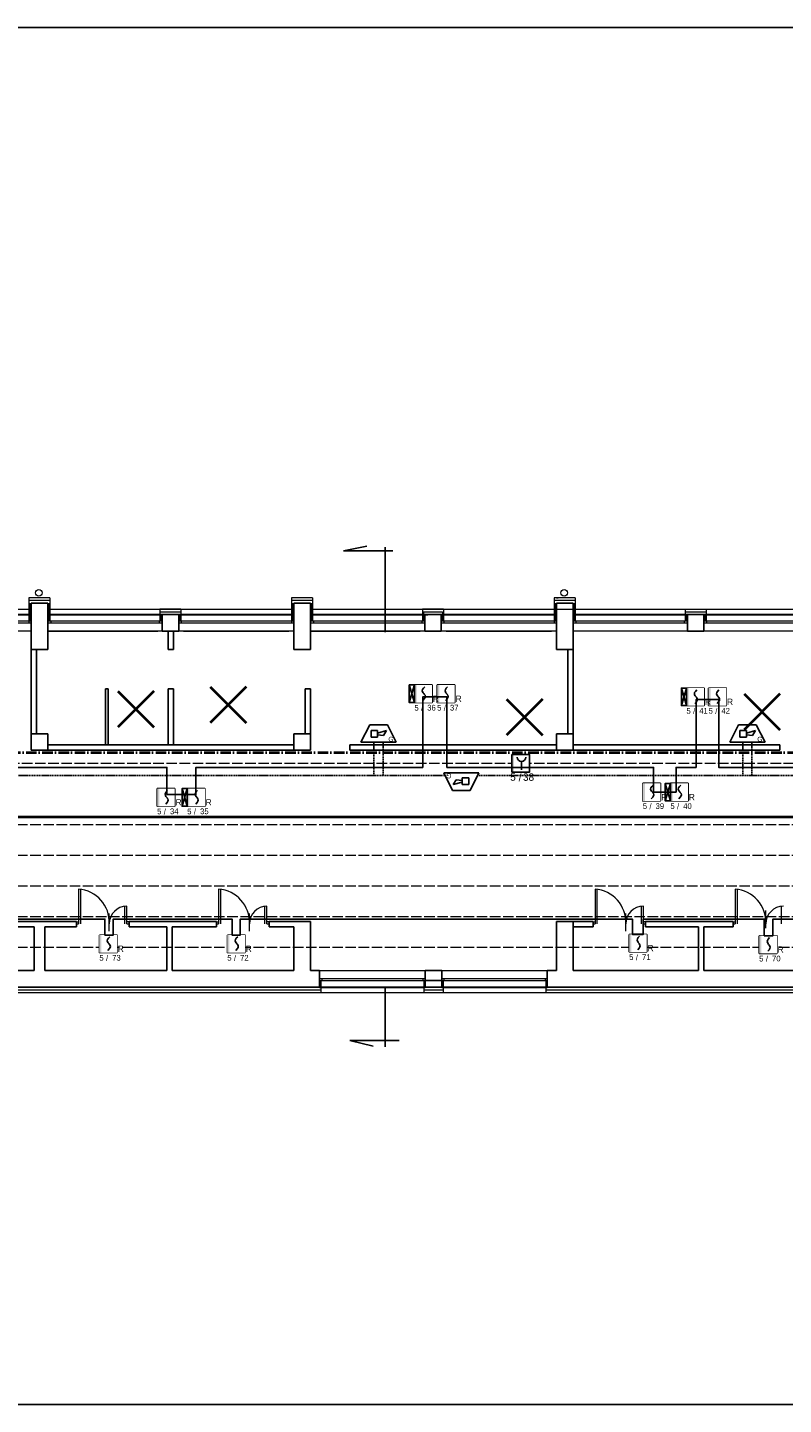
# Model space of a CAD drawing. Header units: millimetres. Extents: x -26513 to 76799, y 0 to 112149.
# Tile 90 of 98: x 59545 to 61272, y 102273 to 105420. Entities that reach past the tile are written whole.
import ezdxf
from ezdxf.enums import TextEntityAlignment as Align

# ---------------------------------------------------------------- set-up
doc = ezdxf.new("R2010")
doc.units = ezdxf.units.MM
doc.header["$LTSCALE"] = 2
doc.set_wipeout_variables(frame=1)
for name, pattern in [('ACAD_ISO02W100', [15, 12, -3]), ('ACAD_ISO10W100', [18.5, 12, -3, 0.5, -3]), ('HIDDEN', [0.375, 0.25, -0.125])]:
    doc.linetypes.add(name, pattern=pattern)
for name, color, linetype, lineweight in [('DRZWI PROJ.', 30, 'Continuous', 15), ('ocieplenie', 5, 'BATTING', 5), ('rynna-41', 22, 'Continuous', 18), ('SCHODY', 54, 'Continuous', 15), ('stolarka', 6, 'Continuous', 9)]:
    doc.layers.add(name, color=color, linetype=linetype, lineweight=lineweight)
for name, color, linetype in [('istn.śiany', 2, 'Continuous'), ('SIEMENS_czujki', 1, 'Continuous'), ('ssp', 1, 'Continuous')]:
    doc.layers.add(name, color=color, linetype=linetype)
doc.linetypes.add('BATTING', pattern='A,0.0001,-0.1,[134,ltypeshp.shx,S=0.1,R=0,X=-0.1,Y=0],-0.2,[134,ltypeshp.shx,S=0.1,R=180,X=0.1,Y=0],-0.1', length=0.4001)
doc.linetypes.add('ZIGZAG', pattern='A,0.0001,-0.2,[131,ltypeshp.shx,S=0.2,R=0,X=-0.2,Y=0],-0.4,[131,ltypeshp.shx,S=0.2,R=180,X=0.2,Y=0],-0.2', length=0.8001)

# ---------------------------------------------------------------- blocks, each defined once
blk = doc.blocks.new('DUO')
at = {"color": 0}
blk.add_wipeout([(0, 61.4), (61.4, 61.4), (61.4, 0), (0, 0)], dxfattribs=at).dxf.layer = 'ssp'
at = {"layer": 'ssp'}
blk.add_lwpolyline([(0, 61.4), (61.4, 61.4), (61.4, 0), (0, 0)], close=True, dxfattribs=at)
blk.add_wipeout([(0, 61.4), (61.4, 61.4), (61.4, 0), (0, 0)]).dxf.layer = 'ssp'
h = blk.add_hatch(color=256, dxfattribs=at)
h.set_gradient(color1=(255, 0, 0), color2=(224, 0, 0), one_color=1, name='INVSPHERICAL')
h.paths.add_polyline_path([(7.2, 30.7), (7.2, 61.4), (0, 61.4), (0, 30.7)])
h.paths.add_polyline_path([(7.2, 0), (7.2, 30.7), (0, 30.7), (0, 0)])
for p, q in [((28.4, 45.4), (31.3, 49.9)), ((31.3, 49.9), (36.1, 55.2)), ((27.4, 41.5), (28.4, 45.4)), ((28.4, 37.6), (27.4, 41.5)), ((30.6, 34.3), (28.4, 37.6)), ((34.4, 13), (29.5, 7.6)), ((31.3, 33.1), (30.6, 34.3)), ((32.8, 31.4), (31.3, 33.1)), ((32.8, 31.4), (34.4, 29.7)), ((34.4, 29.7), (35.1, 28.6)), ((37.3, 17.4), (34.4, 13)), ((35.1, 28.6), (37.3, 25.3)), ((37.3, 25.3), (38.2, 21.3)), ((38.2, 21.3), (37.3, 17.4))]:
    blk.add_line(p, q, dxfattribs=at)
blk.add_text('R', height=22, dxfattribs=at).set_placement((64.1, 2.4))
at = {"layer": 'ssp', "flags": 8}
blk.add_attdef('PETLA', text='', height=20, dxfattribs=at).set_placement((14.7, -8.3), align=Align.TOP_RIGHT)
for tag, p in [('/', (23, -9)), ('ADRES', (44.6, -8))]:
    blk.add_attdef(tag, text='', height=20, dxfattribs=at).set_placement(p, align=Align.TOP_LEFT)
blk = doc.blocks.new('ROP')
blk.add_wipeout([(-15.4, 76.7), (76.7, 76.7), (76.7, -15.4), (-15.4, -15.4)]).dxf.layer = 'ssp'
at = {"layer": 'ssp'}
h = blk.add_hatch(color=256, dxfattribs=at)
h.set_gradient(color1=(255, 0, 0), color2=(224, 0, 0), one_color=1, name='INVSPHERICAL')
h.paths.add_polyline_path([(-4.6, 30.7), (-4.6, 76.7), (-15.4, 76.7), (-15.4, 30.7)])
h.paths.add_polyline_path([(-4.6, -15.4), (-4.6, 30.7), (-15.4, 30.7), (-15.4, -15.4)])
blk.add_line((35, 41), (35, -4.1), dxfattribs=at)
blk.add_lwpolyline([(-15.4, 76.7), (76.7, 76.7), (76.7, -15.4), (-15.4, -15.4)], close=True, dxfattribs=at)
blk.add_arc((35, 63.6), 22.6, 180, 0, dxfattribs=at)
blk.add_text('/', height=39, dxfattribs=at).set_placement((27.4, -42.4), align=Align.MIDDLE)
at = {"layer": 'ssp', "flags": 8}
blk.add_attdef('PETLA', text='', height=39, dxfattribs=at).set_placement((4.5, -21.7), align=Align.TOP_RIGHT)
blk.add_attdef('ADRES', text='', height=39, dxfattribs=at).set_placement((42.6, -22), align=Align.TOP_LEFT)
blk = doc.blocks.new('głosowy')
at = {"layer": 'ssp', "color": 1}
for p, q in [((-40.2, 0), (-20.1, 40.2)), ((-20.1, 40.2), (20.1, 40.2)), ((40.2, 0), (20.1, 40.2)), ((40.2, 0), (-40.2, 0)), ((-17.2, 26.8), (-2.1, 26.8)), ((-17.2, 11.7), (-17.2, 26.8)), ((-2.1, 11.7), (-17.2, 11.7)), ((-2.1, 21.1), (18.5, 26.8)), ((-2.1, 26.8), (-2.1, 11.7)), ((11.4, 15.9), (-2.1, 17.3)), ((18.5, 26.8), (11.4, 15.9))]:
    blk.add_line(p, q, dxfattribs=at)
blk.add_text('G', height=11, dxfattribs=at).set_placement((22.4, 1.6))

msp = doc.modelspace()

# ---------------------------------------------------------------- linework, layer by layer
at = {"layer": 'Defpoints'}
msp.add_lwpolyline([(52361, 105420), (70830.6, 105420), (70830.6, 102272.5), (52361, 102272.5)], close=True, dxfattribs=at)
at = {"layer": 'DRZWI PROJ.', "color": 30}
for p, q in [((59661.1, 103450.6), (59661.1, 103371.4)), ((59665.6, 103450.5), (59665.6, 103371.4)), ((59981.1, 103450.6), (59981.1, 103371.4)), ((59985.6, 103450.5), (59985.6, 103371.4)), ((60841.1, 103450.6), (60841.1, 103371.4)), ((60845.6, 103450.5), (60845.6, 103371.4)), ((61161.1, 103450.6), (61161.1, 103371.4)), ((61165.6, 103450.5), (61165.6, 103371.4)), ((59731.5, 103354.6), (59731.5, 103394.9)), ((59767, 103371.4), (59767, 103411.4)), ((59771.5, 103371.4), (59771.5, 103411.4)), ((60051.5, 103354.6), (60051.5, 103394.9)), ((60087, 103371.4), (60087, 103411.4)), ((60091.5, 103371.4), (60091.5, 103411.4)), ((60911.5, 103354.6), (60911.5, 103394.9)), ((60947, 103371.4), (60947, 103411.4)), ((60951.5, 103371.4), (60951.5, 103411.4)), ((61231.5, 103361.6), (61231.5, 103401.9)), ((61267, 103371.4), (61267, 103411.4)), ((59656.5, 103375.9), (59661.1, 103375.9)), ((59656.5, 103371.4), (59661.1, 103371.4)), ((59771.5, 103376.4), (59776.5, 103376.4)), ((59771.5, 103371.4), (59776.5, 103371.4)), ((59976.5, 103375.9), (59981.1, 103375.9)), ((59976.5, 103371.4), (59981.1, 103371.4)), ((60091.5, 103376.4), (60096.5, 103376.4)), ((60091.5, 103371.4), (60096.5, 103371.4)), ((60836.5, 103375.9), (60841.1, 103375.9)), ((60836.5, 103371.4), (60841.1, 103371.4)), ((60951.5, 103376.4), (60956.5, 103376.4)), ((60951.5, 103371.4), (60956.5, 103371.4)), ((61156.5, 103375.9), (61161.1, 103375.9)), ((61156.5, 103371.4), (61161.1, 103371.4))]:
    msp.add_line(p, q, dxfattribs=at)
for centre, radius, start, end in [((59655.7, 103374.6), 75.9, 357.5844, 85.9427), ((59975.7, 103374.6), 75.9, 357.5844, 85.9427), ((60835.7, 103374.6), 75.9, 357.5844, 85.9427), ((61155.7, 103374.6), 75.9, 357.5844, 85.9427), ((59771.5, 103371.4), 40, 90, 180), ((60091.5, 103371.4), 40, 90, 180), ((60951.5, 103371.4), 40, 90, 180), ((61271.5, 103371.4), 40, 90, 180)]:
    msp.add_arc(centre, radius, start, end, dxfattribs=at)
at = {"layer": 'istn.śiany'}
for p, q in [((60266.5, 104223.9), (60319.6, 104234.5)), ((60378.9, 104223.9), (60266.5, 104223.9)), ((60362, 104231.8), (60362, 104037.7)), ((59553, 104104.1), (59553, 103768.1)), ((59553, 104104.1), (59591, 104104.1)), ((59553, 104104.1), (59556.8, 104104.1)), ((59553, 104104.1), (59591, 104104.1)), ((59553, 104104.1), (59591, 104104.1)), ((59553, 104104.1), (59591, 104104.1)), ((59591, 104104.1), (59553, 104104.1)), ((59591, 104104.1), (59591, 103998.1)), ((59591, 104104.1), (59591, 104063.1)), ((60153, 104104.1), (60153, 103998.1)), ((60153, 104104.1), (60191, 104104.1)), ((60153, 104104.1), (60191, 104104.1)), ((60153, 104104.1), (60191, 104104.1)), ((60153, 104104.1), (60191, 104104.1)), ((60191, 104104.1), (60153, 104104.1)), ((60191, 104104.1), (60191, 103998.1)), ((60191, 104104.1), (60191, 104063.1)), ((60753, 104104.1), (60753, 103998.1)), ((60753, 104104.1), (60791, 104104.1)), ((60753, 104104.1), (60756.8, 104104.1)), ((60753, 104104.1), (60791, 104104.1)), ((60753, 104104.1), (60791, 104104.1)), ((60753, 104104.1), (60791, 104104.1)), ((60791, 104104.1), (60753, 104104.1)), ((60791, 104104.1), (60791, 103998.1)), ((60791, 104104.1), (60791, 104063.1)), ((59852, 104078.1), (59852, 104040.1)), ((59852, 104078.1), (59890, 104078.1)), ((59852, 104078.1), (59890, 104078.1)), ((59890, 104078.1), (59890, 104040.1)), ((59890, 104078.1), (59890, 104040.1)), ((60452, 104078.1), (60452, 104040.1)), ((60452, 104078.1), (60490, 104078.1)), ((60490, 104078.1), (60490, 104040.1)), ((61052, 104078.1), (61052, 104040.1)), ((61052, 104078.1), (61090, 104078.1)), ((61090, 104078.1), (61090, 104040.6)), ((59591, 104040.1), (59601, 104040.1)), ((59852, 104040.1), (59890, 104040.1)), ((59852, 104040.1), (59890, 104040.1)), ((59866, 104040.1), (59866, 103998.1)), ((59878, 104040.1), (59878, 103998.1)), ((60191, 104040.1), (60201, 104040.1)), ((60452, 104040.1), (60490, 104040.1)), ((61052, 104040.1), (61090, 104040.1)), ((61090, 104040.6), (61090, 104040.1)), ((59553, 103998.1), (59591, 103998.1)), ((59565, 103998.1), (59565, 103805.1)), ((59878, 103998.1), (59866, 103998.1)), ((60153, 103998.1), (60191, 103998.1)), ((60753, 103998.1), (60791, 103998.1)), ((60779, 103998.1), (60779, 103805.1)), ((60791, 103998.1), (60791, 103768.1)), ((59723, 103908.1), (59723, 103780.1)), ((59729, 103908.1), (59723, 103908.1)), ((59729, 103908.1), (59729, 103780.1)), ((59878, 103908.1), (59866, 103908.1)), ((59866, 103908.1), (59866, 103780.1)), ((59878, 103908.1), (59878, 103780.1)), ((60179, 103908.1), (60191, 103908.1)), ((60179, 103908.1), (60179, 103805.1)), ((60191, 103908.1), (60191, 103768.1)), ((59553, 103805.1), (59591, 103805.1)), ((59591, 103805.1), (59591, 103768.1)), ((60153, 103805.1), (60191, 103805.1)), ((60153, 103805.1), (60153, 103768.1)), ((60753, 103805.1), (60791, 103805.1)), ((60753, 103805.1), (60753, 103768.1)), ((59591, 103780.1), (60153, 103780.1)), ((60281, 103780.1), (60753, 103780.1)), ((60281, 103780.1), (60281, 103768.1)), ((60791, 103780.1), (61263, 103780.1)), ((61263, 103780.1), (61263, 103768.1)), ((59553, 103768.1), (60191, 103768.1)), ((60281, 103768.1), (61263, 103768.1)), ((59486.5, 103376.4), (59656.5, 103376.4)), ((59486.5, 103364.4), (59559.5, 103364.4)), ((59559.5, 103364.4), (59559.5, 103264.4)), ((59584.5, 103364.4), (59584.5, 103264.4)), ((59584.5, 103364.4), (59656.5, 103364.4)), ((59656.5, 103376.4), (59656.5, 103364.4)), ((59776.5, 103376.4), (59776.5, 103364.4)), ((59776.5, 103376.4), (59976.5, 103376.4)), ((59776.5, 103364.4), (59862.8, 103364.4)), ((59862.8, 103364.4), (59862.8, 103264.4)), ((59874.8, 103364.4), (59874.8, 103264.4)), ((59874.8, 103364.4), (59976.5, 103364.4)), ((59976.5, 103376.4), (59976.5, 103364.4)), ((60096.5, 103376.4), (60096.5, 103364.4)), ((60096.5, 103376.4), (60191, 103376.4)), ((60096.5, 103364.4), (60153, 103364.4)), ((60153, 103364.4), (60153, 103264.4)), ((60191, 103376.4), (60191, 103264.4)), ((60753, 103376.4), (60753, 103264.4)), ((60753, 103376.4), (60836.5, 103376.4)), ((60791, 103376.4), (60791, 103264.4)), ((60791, 103364.4), (60836.5, 103364.4)), ((60836.5, 103376.4), (60836.5, 103364.4)), ((60956.5, 103376.4), (60956.5, 103364.4)), ((60956.5, 103376.4), (61156.5, 103376.4)), ((60956.5, 103364.4), (61077.5, 103364.4)), ((61077.5, 103364.4), (61077.5, 103264.4)), ((61089.5, 103364.4), (61089.5, 103264.4)), ((61089.5, 103364.4), (61156.5, 103364.4)), ((61156.5, 103376.4), (61156.5, 103364.4)), ((59274.8, 103264.4), (59559.5, 103264.4)), ((59584.5, 103264.4), (59862.8, 103264.4)), ((59874.8, 103264.4), (60153, 103264.4)), ((60191, 103264.4), (60212, 103264.4)), ((60212, 103264.4), (60212, 103226.4)), ((60453, 103264.4), (60453, 103226.4)), ((60453, 103264.4), (60491, 103264.4)), ((60453, 103241.4), (60491, 103241.4)), ((60491, 103264.4), (60491, 103226.4)), ((60732, 103264.4), (60732, 103226.4)), ((60732, 103264.4), (60753, 103264.4)), ((60791, 103264.4), (61077.5, 103264.4)), ((61089.5, 103264.4), (61359.5, 103264.4)), ((59232, 103226.4), (60212, 103226.4)), ((60362, 103226.7), (60362, 103089.8)), ((60453, 103226.4), (60491, 103226.4)), ((60732, 103226.4), (61713, 103226.4)), ((60281, 103104.6), (60334.1, 103091.8)), ((60393.4, 103104.6), (60281, 103104.6))]:
    msp.add_line(p, q, dxfattribs=at)
at = {"layer": 'istn.śiany', "linetype": 'ZIGZAG', "lineweight": 30, "ltscale": 5}
for p, q in [((59290, 104078.1), (59553, 104078.1)), ((59591, 104078.1), (59854, 104078.1)), ((59890, 104078.1), (60153, 104078.1)), ((60196, 104078.1), (60459, 104078.1)), ((60490, 104078.1), (60753, 104078.1)), ((60791, 104078.1), (61054, 104078.1)), ((61090, 104078.1), (61353, 104078.1)), ((60212, 103226.4), (60453, 103226.4)), ((60491, 103226.4), (60732, 103226.4))]:
    msp.add_line(p, q, dxfattribs=at)
at = {"layer": 'ocieplenie', "linetype": 'Continuous'}
for p, q in [((58996, 104090.1), (59548, 104090.1)), ((59596, 104116.1), (59548, 104116.1)), ((59548, 104116.1), (59548, 104063.1)), ((59596, 104116.1), (59596, 104063.1)), ((59596, 104090.1), (60148, 104090.1)), ((59847, 104090.1), (59847, 104063.1)), ((59895, 104090.1), (59847, 104090.1)), ((59847, 104090.1), (59847, 104063.1)), ((59895, 104090.1), (59847, 104090.1)), ((59895, 104090.1), (59895, 104063.1)), ((59895, 104090.1), (59895, 104063.1)), ((60196, 104116.1), (60148, 104116.1)), ((60148, 104116.1), (60148, 104063.1)), ((60196, 104116.1), (60196, 104063.1)), ((60196, 104090.1), (61348, 104090.1)), ((60495, 104090.1), (60447, 104090.1)), ((60447, 104090.1), (60447, 104063.1)), ((60495, 104090.1), (60495, 104063.1)), ((60796, 104116.1), (60748, 104116.1)), ((60748, 104116.1), (60748, 104063.1)), ((60753, 104116.1), (60756.8, 104116.1)), ((60796, 104116.1), (60796, 104063.1)), ((61047, 104090.1), (61047, 104063.1)), ((61095, 104090.1), (61095, 104063.1)), ((60215, 103241.4), (60215, 103214.4)), ((60450, 103241.4), (60450, 103214.4)), ((60494, 103241.4), (60494, 103214.4)), ((60729, 103241.4), (60729, 103214.4)), ((59229, 103214.4), (60215, 103214.4)), ((60450, 103214.4), (60494, 103214.4)), ((60729, 103214.4), (61716, 103214.4))]:
    msp.add_line(p, q, dxfattribs=at)
at = {"layer": 'ocieplenie'}
for p, q in [((59595.4, 104109.9), (59548, 104110.1)), ((59550.5, 104104.1), (59550.5, 104063.1)), ((59593.5, 104104.1), (59593.5, 104063.1)), ((60195.4, 104109.9), (60148, 104110.1)), ((60150.5, 104104.1), (60150.5, 104063.1)), ((60193.5, 104104.1), (60193.5, 104063.1)), ((60795.4, 104109.9), (60748, 104110.1)), ((60750.5, 104104.1), (60750.5, 104063.1)), ((60793.5, 104104.1), (60793.5, 104063.1)), ((59847, 104084.1), (59895, 104084.1)), ((59849.5, 104078), (59849.5, 104063.1)), ((59849.5, 104078), (59849.5, 104063.1)), ((59892.5, 104078.3), (59892.5, 104063.1)), ((60449.5, 104084.1), (60492.5, 104084.1)), ((60449.5, 104084.1), (60449.5, 104063.1)), ((60492.5, 104084.1), (60492.5, 104063.1)), ((61047, 104084.1), (61094.8, 104084.1)), ((61049.5, 104077.9), (61049.5, 104063.1)), ((61092.5, 104078.5), (61092.5, 104063.1)), ((59229, 103220.4), (60215, 103220.4)), ((60450, 103220.4), (60494, 103220.4)), ((60729, 103220.4), (61716, 103220.4))]:
    msp.add_line(p, q, dxfattribs=at)
at = {"layer": 'rynna-41'}
for centre in [(59570.6, 104127.7), (60770.6, 104127.7)]:
    msp.add_circle(centre, 7.5, dxfattribs=at)
at = {"layer": 'SCHODY', "lineweight": 40}
for p, q in [((59751, 103902.8), (59833.1, 103820.7)), ((59833.1, 103902.8), (59751, 103820.7)), ((59961.7, 103913), (60043.8, 103831)), ((60043.8, 103913), (59961.7, 103831)), ((60639.2, 103884.4), (60721.3, 103802.3)), ((60721.3, 103884.4), (60639.2, 103802.3)), ((61181.5, 103896.6), (61263.6, 103814.6)), ((61263.6, 103896.6), (61181.5, 103814.6)), ((56251, 103615.4), (64696, 103615.4))]:
    msp.add_line(p, q, dxfattribs=at)
at = {"layer": 'ssp', "linetype": 'HIDDEN', "ltscale": 5}
for p, q in [((60336.1, 103710.1), (60336.1, 103786.1)), ((60336.1, 103786.1), (60357, 103786.1)), ((60357, 103786.1), (60357, 103710.1)), ((61178.8, 103710.1), (61178.8, 103786.1)), ((61178.8, 103786.1), (61199.7, 103786.1)), ((61199.7, 103786.1), (61199.7, 103710.1)), ((58831.5, 103710.1), (60499, 103710.1))]:
    msp.add_line(p, q, dxfattribs=at)
at = {"layer": 'stolarka'}
for p, q in [((59553, 104063.1), (59290, 104063.1)), ((59553, 104058.1), (59290, 104058.1)), ((59547.5, 104063.1), (59547.5, 104058.1)), ((59852, 104063.1), (59591, 104063.1)), ((59852, 104058.1), (59591, 104058.1)), ((59597.9, 104063.1), (59597.9, 104058.1)), ((59845.1, 104063.1), (59845.1, 104058.1)), ((59845.1, 104063.1), (59845.1, 104058.1)), ((60153, 104063.1), (59890, 104063.1)), ((60153, 104058.1), (59890, 104058.1)), ((59895.9, 104063.1), (59895.9, 104058.1)), ((59895.9, 104063.1), (59895.9, 104058.1)), ((60147.5, 104063.1), (60147.5, 104058.1)), ((60452, 104063.1), (60191, 104063.1)), ((60452, 104058.1), (60191, 104058.1)), ((60197.9, 104063.1), (60197.9, 104058.1)), ((60445.1, 104063.1), (60445.1, 104058.1)), ((60753, 104063.1), (60490, 104063.1)), ((60753, 104058.1), (60490, 104058.1)), ((60495.9, 104063.1), (60495.9, 104058.1)), ((60747.5, 104063.1), (60747.5, 104058.1)), ((61052, 104063.1), (60791, 104063.1)), ((61052, 104058.1), (60791, 104058.1)), ((60796.9, 104063.1), (60796.9, 104058.1)), ((61045.1, 104063.1), (61045.1, 104058.1)), ((61353, 104063.1), (61090, 104063.1)), ((61353, 104058.1), (61090, 104058.1)), ((61095.9, 104063.1), (61095.9, 104058.1)), ((59553, 104040.1), (59290, 104040.1)), ((59852, 104040.1), (59591, 104040.1)), ((59601, 104040.1), (59842, 104040.1)), ((60153, 104040.1), (59890, 104040.1)), ((59901, 104040.1), (60142, 104040.1)), ((60452, 104040.1), (60191, 104040.1)), ((60201, 104040.1), (60442, 104040.1)), ((60753, 104040.1), (60490, 104040.1)), ((60501, 104040.1), (60742, 104040.1)), ((61052, 104040.1), (60791, 104040.1)), ((61353, 104040.1), (61090, 104040.1)), ((60212, 103264.4), (60453, 103264.4)), ((60212, 103246.4), (60453, 103246.4)), ((60212, 103241.4), (60453, 103241.4)), ((60217, 103246.4), (60217, 103241.4)), ((60448, 103246.4), (60448, 103241.4)), ((60491, 103264.4), (60732, 103264.4)), ((60491, 103246.4), (60732, 103246.4)), ((60491, 103241.4), (60732, 103241.4)), ((60496, 103246.4), (60496, 103241.4)), ((60727, 103246.4), (60727, 103241.4)), ((60494, 103214.4), (60729, 103214.4))]:
    msp.add_line(p, q, dxfattribs=at)
at = {"layer": 'stolarka', "linetype": 'ACAD_ISO10W100', "lineweight": 40}
msp.add_line((57728.5, 103762.9), (64433.9, 103762.9), dxfattribs=at)
at = {"layer": 'stolarka', "linetype": 'ACAD_ISO02W100'}
for p, q in [((57732, 103738.1), (64431, 103738.1)), ((56251, 103598.1), (64699, 103598.1)), ((56251, 103528.1), (64699, 103528.1)), ((56251, 103458.1), (65307, 103458.1)), ((56251, 103388.1), (65307, 103388.1)), ((56251, 103318.1), (65307, 103318.1))]:
    msp.add_line(p, q, dxfattribs=at)
at = {"layer": 'stolarka'}
msp.add_lwpolyline([(60215, 103214.4), (60450, 103214.4)], dxfattribs=at)

# ---------------------------------------------------------------- block references
at = {"layer": 'ssp'}
for p in [(60346.6, 103786.1), (61189.3, 103786.1)]:
    msp.add_blockref('głosowy', p, dxfattribs=at)
at = {"layer": 'ssp', "rotation": 180}
msp.add_blockref('głosowy', (60535.6, 103716.4), dxfattribs=at)

# ---------------------------------------------------------------- next in the draw order: block references
at = {"layer": 'SIEMENS_czujki'}
ref = msp.add_blockref('DUO', (60480.6, 103877), dxfattribs=dict(at, xscale=0.6537916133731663, yscale=0.6537916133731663, zscale=0.6537916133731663))
ref.add_attrib('PETLA', '5', dxfattribs={"layer": 'ssp', "height": 13.1}).set_placement((60490.2, 103871.6), align=Align.TOP_RIGHT)
ref.add_attrib('ADRES', '37', dxfattribs={"layer": 'ssp', "height": 13.08}).set_placement((60509.8, 103871.8), align=Align.TOP_LEFT)
ref.add_attrib('/', '/', dxfattribs={"layer": 'ssp', "height": 13.1}).set_placement((60495.6, 103871.2), align=Align.TOP_LEFT)
ref = msp.add_blockref('DUO', (61100.7, 103870), dxfattribs=dict(at, xscale=0.6537916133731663, yscale=0.6537916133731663, zscale=0.6537916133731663))
ref.add_attrib('PETLA', '5', dxfattribs={"layer": 'ssp', "height": 13.1}).set_placement((61110.3, 103864.5), align=Align.TOP_RIGHT)
ref.add_attrib('ADRES', '42', dxfattribs={"layer": 'ssp', "height": 13.08}).set_placement((61129.9, 103864.7), align=Align.TOP_LEFT)
ref.add_attrib('/', '/', dxfattribs={"layer": 'ssp', "height": 13.1}).set_placement((61115.8, 103864.1), align=Align.TOP_LEFT)
ref = msp.add_blockref('ROP', (60658, 103724.7), dxfattribs=dict(at, xscale=0.4361450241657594, yscale=0.4361450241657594, zscale=0.4361450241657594))
ref.add_attrib('PETLA', '5', dxfattribs={"layer": 'ssp', "height": 17}).set_placement((60660, 103715.2), align=Align.TOP_RIGHT)
ref.add_attrib('ADRES', '38', dxfattribs={"layer": 'ssp', "height": 17.01}).set_placement((60676.6, 103715.1), align=Align.TOP_LEFT)
ref = msp.add_blockref('DUO', (59841, 103640.1), dxfattribs=dict(at, xscale=0.6537916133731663, yscale=0.6537916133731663, zscale=0.6537916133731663))
ref.add_attrib('PETLA', '5', dxfattribs={"layer": 'ssp', "height": 13.1}).set_placement((59850.6, 103634.7), align=Align.TOP_RIGHT)
ref.add_attrib('ADRES', '34', dxfattribs={"layer": 'ssp', "height": 13.08}).set_placement((59870.2, 103634.9), align=Align.TOP_LEFT)
ref.add_attrib('/', '/', dxfattribs={"layer": 'ssp', "height": 13.1}).set_placement((59856, 103634.3), align=Align.TOP_LEFT)
ref = msp.add_blockref('DUO', (60950.3, 103652.2), dxfattribs=dict(at, xscale=0.6537916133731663, yscale=0.6537916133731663, zscale=0.6537916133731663))
ref.add_attrib('PETLA', '5', dxfattribs={"layer": 'ssp', "height": 13.1}).set_placement((60959.9, 103646.8), align=Align.TOP_RIGHT)
ref.add_attrib('ADRES', '39', dxfattribs={"layer": 'ssp', "height": 13.08}).set_placement((60979.4, 103646.9), align=Align.TOP_LEFT)
ref.add_attrib('/', '/', dxfattribs={"layer": 'ssp', "height": 13.1}).set_placement((60965.3, 103646.3), align=Align.TOP_LEFT)
ref = msp.add_blockref('DUO', (59708.9, 103305.4), dxfattribs=dict(at, xscale=0.6537916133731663, yscale=0.6537916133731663, zscale=0.6537916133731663))
ref.add_attrib('PETLA', '5', dxfattribs={"layer": 'ssp', "height": 13.1}).set_placement((59718.5, 103299.9), align=Align.TOP_RIGHT)
ref.add_attrib('ADRES', '73', dxfattribs={"layer": 'ssp', "height": 13.08}).set_placement((59738.1, 103300.1), align=Align.TOP_LEFT)
ref.add_attrib('/', '/', dxfattribs={"layer": 'ssp', "height": 13.1}).set_placement((59724, 103299.5), align=Align.TOP_LEFT)
ref = msp.add_blockref('DUO', (60001.2, 103305.4), dxfattribs=dict(at, xscale=0.6537916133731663, yscale=0.6537916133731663, zscale=0.6537916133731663))
ref.add_attrib('PETLA', '5', dxfattribs={"layer": 'ssp', "height": 13.1}).set_placement((60010.8, 103299.9), align=Align.TOP_RIGHT)
ref.add_attrib('ADRES', '72', dxfattribs={"layer": 'ssp', "height": 13.08}).set_placement((60030.3, 103300.1), align=Align.TOP_LEFT)
ref.add_attrib('/', '/', dxfattribs={"layer": 'ssp', "height": 13.1}).set_placement((60016.2, 103299.5), align=Align.TOP_LEFT)
ref = msp.add_blockref('DUO', (60919.3, 103307), dxfattribs=dict(at, xscale=0.6537916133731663, yscale=0.6537916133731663, zscale=0.6537916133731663))
ref.add_attrib('PETLA', '5', dxfattribs={"layer": 'ssp', "height": 13.1}).set_placement((60928.9, 103301.6), align=Align.TOP_RIGHT)
ref.add_attrib('ADRES', '71', dxfattribs={"layer": 'ssp', "height": 13.08}).set_placement((60948.5, 103301.7), align=Align.TOP_LEFT)
ref.add_attrib('/', '/', dxfattribs={"layer": 'ssp', "height": 13.1}).set_placement((60934.4, 103301.1), align=Align.TOP_LEFT)
ref = msp.add_blockref('DUO', (61216.3, 103303.6), dxfattribs=dict(at, xscale=0.6537916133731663, yscale=0.6537916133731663, zscale=0.6537916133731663))
ref.add_attrib('PETLA', '5', dxfattribs={"layer": 'ssp', "height": 13.1}).set_placement((61225.9, 103298.2), align=Align.TOP_RIGHT)
ref.add_attrib('ADRES', '70', dxfattribs={"layer": 'ssp', "height": 13.08}).set_placement((61245.5, 103298.4), align=Align.TOP_LEFT)
ref.add_attrib('/', '/', dxfattribs={"layer": 'ssp', "height": 13.1}).set_placement((61231.3, 103297.7), align=Align.TOP_LEFT)

# ---------------------------------------------------------------- next in the draw order: linework, layer by layer
at = {"layer": 'ssp', "linetype": 'HIDDEN', "ltscale": 5}
msp.add_line((60572.6, 103710.1), (64144.1, 103710.1), dxfattribs=at)
at = {"layer": 'ssp'}
msp.add_lwpolyline([(61541.5, 103381.9), (61247.4, 103381.9), (61247.4, 103343.8), (61227.8, 103343.8), (61227.8, 103381.9), (60951.1, 103381.9), (60951.1, 103347.2), (60926.7, 103347.2), (60926.7, 103381.9), (60030.8, 103381.9), (60030.8, 103345.5), (60011.8, 103345.5), (60011.8, 103381.9), (59740.4, 103381.9), (59740.4, 103345.5), (59721.3, 103345.5), (59721.3, 103381.9), (59440.4, 103381.9)], dxfattribs=at)

# ---------------------------------------------------------------- next in the draw order: block references
at = {"layer": 'SIEMENS_czujki'}
ref = msp.add_blockref('DUO', (60428.6, 103877), dxfattribs=dict(at, xscale=0.6537916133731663, yscale=0.6537916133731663, zscale=0.6537916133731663))
ref.add_attrib('PETLA', '5', dxfattribs={"layer": 'ssp', "height": 13.1}).set_placement((60438.2, 103871.6), align=Align.TOP_RIGHT)
ref.add_attrib('ADRES', '36', dxfattribs={"layer": 'ssp', "height": 13.08}).set_placement((60457.8, 103871.8), align=Align.TOP_LEFT)
ref.add_attrib('/', '/', dxfattribs={"layer": 'ssp', "height": 13.1}).set_placement((60443.6, 103871.2), align=Align.TOP_LEFT)
ref = msp.add_blockref('DUO', (61050.1, 103870), dxfattribs=dict(at, xscale=0.6537916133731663, yscale=0.6537916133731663, zscale=0.6537916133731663))
ref.add_attrib('PETLA', '5', dxfattribs={"layer": 'ssp', "height": 13.1}).set_placement((61059.7, 103864.5), align=Align.TOP_RIGHT)
ref.add_attrib('ADRES', '41', dxfattribs={"layer": 'ssp', "height": 13.08}).set_placement((61079.3, 103864.7), align=Align.TOP_LEFT)
ref.add_attrib('/', '/', dxfattribs={"layer": 'ssp', "height": 13.1}).set_placement((61065.1, 103864.1), align=Align.TOP_LEFT)
ref = msp.add_blockref('DUO', (59909.7, 103640.1), dxfattribs=dict(at, xscale=0.6537916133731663, yscale=0.6537916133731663, zscale=0.6537916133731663))
ref.add_attrib('PETLA', '5', dxfattribs={"layer": 'ssp', "height": 13.1}).set_placement((59919.3, 103634.7), align=Align.TOP_RIGHT)
ref.add_attrib('ADRES', '35', dxfattribs={"layer": 'ssp', "height": 13.08}).set_placement((59938.9, 103634.9), align=Align.TOP_LEFT)
ref.add_attrib('/', '/', dxfattribs={"layer": 'ssp', "height": 13.1}).set_placement((59924.7, 103634.3), align=Align.TOP_LEFT)
ref = msp.add_blockref('DUO', (61013.4, 103652.2), dxfattribs=dict(at, xscale=0.6537916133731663, yscale=0.6537916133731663, zscale=0.6537916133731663))
ref.add_attrib('PETLA', '5', dxfattribs={"layer": 'ssp', "height": 13.1}).set_placement((61023, 103646.8), align=Align.TOP_RIGHT)
ref.add_attrib('ADRES', '40', dxfattribs={"layer": 'ssp', "height": 13.08}).set_placement((61042.6, 103646.9), align=Align.TOP_LEFT)
ref.add_attrib('/', '/', dxfattribs={"layer": 'ssp', "height": 13.1}).set_placement((61028.4, 103646.3), align=Align.TOP_LEFT)

# ---------------------------------------------------------------- next in the draw order: linework, layer by layer
at = {"layer": 'ssp'}
for p, q in [((60416.8, 103877), (60428.6, 103917.2)), ((60416.8, 103917.2), (60428.6, 103877)), ((61038.3, 103870), (61050.1, 103910.1)), ((61038.3, 103910.1), (61050.1, 103870)), ((59897.9, 103640.1), (59909.7, 103680.3)), ((59897.9, 103680.3), (59909.7, 103640.1)), ((61001.7, 103652.2), (61013.4, 103692.3)), ((61001.7, 103692.3), (61013.4, 103652.2))]:
    msp.add_line(p, q, dxfattribs=at)
for points in [[(60428.6, 103917.2), (60428.6, 103877), (60416.8, 103877), (60416.8, 103917.2)], [(61050.1, 103910.1), (61050.1, 103870), (61038.3, 103870), (61038.3, 103910.1)], [(59909.7, 103680.3), (59909.7, 103640.1), (59897.9, 103640.1), (59897.9, 103680.3)], [(61013.4, 103692.3), (61013.4, 103652.2), (61001.7, 103652.2), (61001.7, 103692.3)]]:
    msp.add_lwpolyline(points, close=True, dxfattribs=at)
msp.add_lwpolyline([(59351, 103728.7), (59863.3, 103728.7), (59863.3, 103666.6), (59929.2, 103666.6), (59929.2, 103728.7), (60447.4, 103728.7), (60447.4, 103889.8), (60502.6, 103889.8), (60502.6, 103728.7), (60974.8, 103728.7), (60974.8, 103672.3), (61026.2, 103672.3), (61026.2, 103728.7), (61071.8, 103728.7), (61071.8, 103883.6), (61123.8, 103883.6), (61123.8, 103728.7), (61845.8, 103728.7)], dxfattribs=at)

doc.saveas('drawing.dxf')
